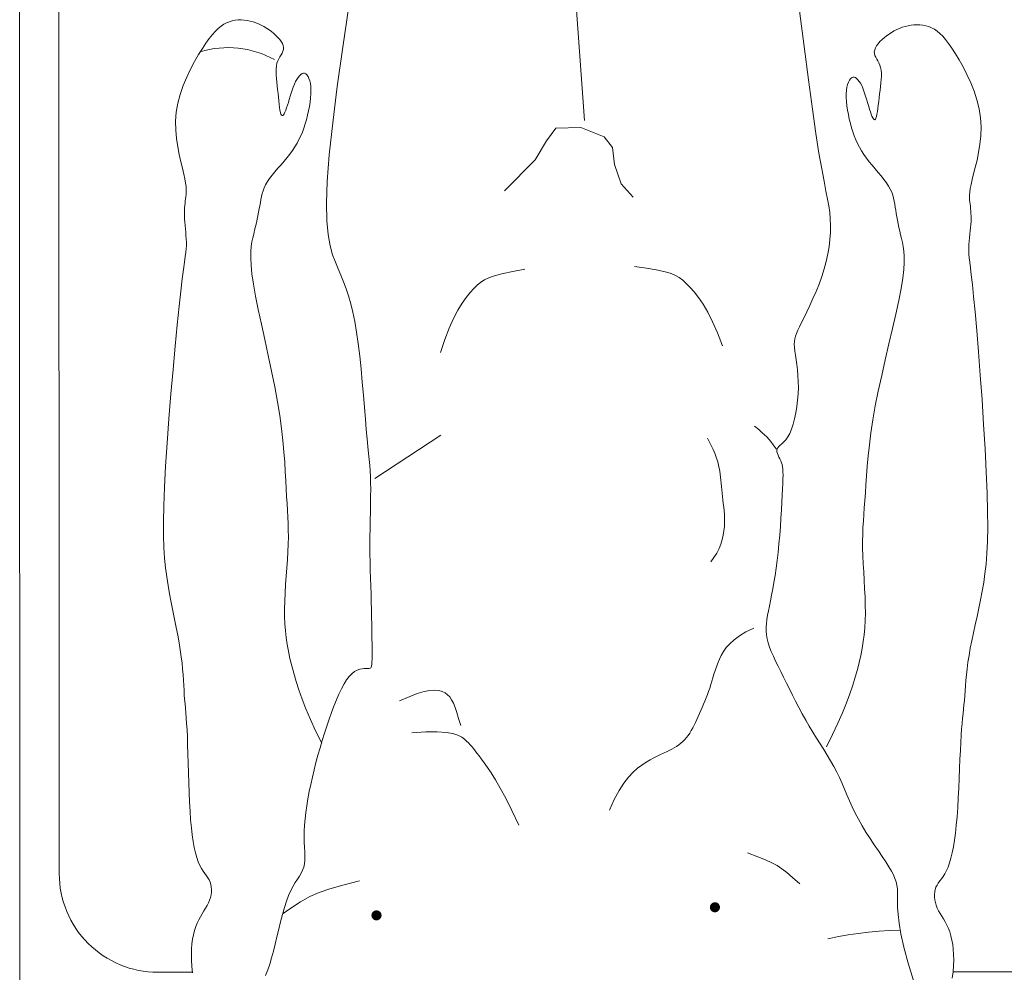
# Model space of a CAD drawing. Header units: millimetres. Extents: x 26866 to 1024070, y -428191 to 408885.
# Tile 168 of 248: x 201530 to 202129, y 389061 to 389641. Entities that reach past the tile are written whole.
import ezdxf

# ---------------------------------------------------------------- set-up
doc = ezdxf.new("R2010")
doc.units = ezdxf.units.MM
doc.header["$LTSCALE"] = 2
for name, color, linetype, lineweight in [('0_OPIS', 7, 'Continuous', 13), ('10', 7, 'Continuous', 9), ('3DPLAN_A_TABELKA POMIESZCZEŃ', 7, 'Continuous', 0), ('6', 253, 'Continuous', 0)]:
    doc.layers.add(name, color=color, linetype=linetype, lineweight=lineweight)
doc.layers.add('3DPLAN_A_KRESKOWANIE 1', color=253, linetype='Continuous')
doc.layers.add('3DPLAN_A_OPIS', color=8, linetype='Continuous')
doc.layers.add('FURNITURE ZD 1 500', color=7, linetype='Continuous', lineweight=13, true_color=0x9fa8a5)
doc.styles.add('ARIAL', font='arial.ttf')
pattern_1 = [(45, (23044.838, -26883.88), (-16.83798, 16.83798), [])]

# ---------------------------------------------------------------- blocks, each defined once
blk = doc.blocks.new('A$C7B9C5A86')
at = {"layer": '6', "color": 7}
for p, q in [((1.34108, 0.17024), (1.34574, 0.17048)), ((1.34574, 0.17048), (1.3507, 0.17063)), ((1.3507, 0.17063), (1.35613, 0.17069)), ((1.35613, 0.17069), (1.362, 0.17065)), ((1.362, 0.17065), (1.36824, 0.17056)), ((1.36824, 0.17056), (1.37478, 0.17044)), ((1.37478, 0.17044), (1.38153, 0.1703)), ((1.38153, 0.1703), (1.38842, 0.17017)), ((1.41604, 0.17016), (1.42276, 0.17031)), ((1.42276, 0.17031), (1.42941, 0.17049)), ((1.42941, 0.17049), (1.43597, 0.1707)), ((1.43597, 0.1707), (1.44245, 0.17091)), ((1.44245, 0.17091), (1.44885, 0.17111)), ((1.44885, 0.17111), (1.45518, 0.17129)), ((1.45518, 0.17129), (1.46141, 0.17144)), ((1.46141, 0.17144), (1.46747, 0.17156)), ((1.46747, 0.17156), (1.47329, 0.17164)), ((1.47329, 0.17164), (1.47878, 0.1717)), ((1.47878, 0.1717), (1.48386, 0.17173)), ((1.48386, 0.17173), (1.48844, 0.17174)), ((1.48844, 0.17174), (1.49245, 0.17173)), ((1.49245, 0.17173), (1.49579, 0.17171)), ((1.49579, 0.17171), (1.49842, 0.17166)), ((1.49842, 0.17166), (1.50039, 0.17157)), ((1.50039, 0.17157), (1.5018, 0.17139)), ((1.5018, 0.17139), (1.50274, 0.17111)), ((1.50274, 0.17111), (1.50331, 0.17068)), ((1.50331, 0.17068), (1.5036, 0.17007)), ((1.24646, 0.16166), (1.2571, 0.16278)), ((1.2571, 0.16278), (1.26791, 0.1638)), ((1.26791, 0.1638), (1.27858, 0.16473)), ((1.27858, 0.16473), (1.28886, 0.16559)), ((1.28886, 0.16559), (1.29845, 0.16637)), ((1.29845, 0.16637), (1.30709, 0.16711)), ((1.30709, 0.16711), (1.31457, 0.16779)), ((1.31457, 0.16779), (1.32103, 0.16841)), ((1.32103, 0.16841), (1.32669, 0.16898)), ((1.32669, 0.16898), (1.33177, 0.16948)), ((1.33177, 0.16948), (1.3365, 0.1699)), ((1.3365, 0.1699), (1.34108, 0.17024)), ((1.38842, 0.17017), (1.39539, 0.17008)), ((1.39539, 0.17008), (1.40234, 0.17004)), ((1.40234, 0.17004), (1.40923, 0.17007)), ((1.40923, 0.17007), (1.41604, 0.17016)), ((1.5036, 0.17007), (1.50369, 0.16925)), ((1.50369, 0.16819), (1.50367, 0.16686)), ((1.50367, 0.16686), (1.50374, 0.1653)), ((1.50369, 0.16925), (1.50369, 0.16819)), ((1.50374, 0.1653), (1.50396, 0.16354)), ((1.50396, 0.16354), (1.50441, 0.16161)), ((1.19701, 0.15244), (1.20342, 0.15428)), ((1.20342, 0.15428), (1.21042, 0.156)), ((1.21042, 0.156), (1.21815, 0.1576)), ((1.21815, 0.1576), (1.22673, 0.15908)), ((1.22673, 0.15908), (1.23624, 0.16043)), ((1.23624, 0.16043), (1.24646, 0.16166)), ((1.50441, 0.16161), (1.50518, 0.15956)), ((1.50518, 0.15956), (1.50635, 0.15742)), ((1.50635, 0.15742), (1.50801, 0.15522)), ((1.50801, 0.15522), (1.51022, 0.15302)), ((0.95832, 0.15292), (0.99205, 0.14787)), ((0.99205, 0.14787), (1.02443, 0.14332)), ((1.17466, 0.14401), (1.18001, 0.14627)), ((1.18001, 0.14627), (1.18544, 0.14843)), ((1.18544, 0.14843), (1.19106, 0.15048)), ((1.19106, 0.15048), (1.19701, 0.15244)), ((1.51022, 0.15302), (1.51305, 0.15083)), ((1.51305, 0.15083), (1.51646, 0.14867)), ((1.51646, 0.14867), (1.52038, 0.14653)), ((1.52038, 0.14653), (1.52476, 0.14443)), ((1.02443, 0.14332), (1.05434, 0.13952)), ((1.05434, 0.13952), (1.08071, 0.1367)), ((1.15567, 0.13742), (1.16302, 0.13943)), ((1.16302, 0.13943), (1.16916, 0.14168)), ((1.16916, 0.14168), (1.17466, 0.14401)), ((1.52476, 0.14443), (1.52953, 0.14235)), ((1.52953, 0.14235), (1.53462, 0.14031)), ((1.53462, 0.14031), (1.53998, 0.1383)), ((1.53998, 0.1383), (1.54553, 0.13632)), ((1.08071, 0.1367), (1.1027, 0.13504)), ((1.1027, 0.13504), (1.12062, 0.13445)), ((1.12062, 0.13445), (1.13504, 0.13476)), ((1.13504, 0.13476), (1.14653, 0.13581)), ((1.14653, 0.13581), (1.15567, 0.13742)), ((1.54553, 0.13632), (1.55123, 0.13439)), ((1.55123, 0.13439), (1.55705, 0.13249)), ((1.55705, 0.13249), (1.56296, 0.13066)), ((1.56296, 0.13066), (1.56894, 0.12888)), ((1.56894, 0.12888), (1.57497, 0.12717)), ((1.57497, 0.12717), (1.58103, 0.12554)), ((1.58103, 0.12554), (1.58709, 0.124)), ((1.58709, 0.124), (1.59315, 0.12255)), ((1.59315, 0.12255), (1.59916, 0.12121)), ((1.59916, 0.12121), (1.60511, 0.11998)), ((1.60511, 0.11998), (1.61096, 0.11888)), ((1.61096, 0.11888), (1.61668, 0.11793)), ((1.61668, 0.11793), (1.62225, 0.11713)), ((1.62225, 0.11713), (1.62762, 0.11651)), ((1.62762, 0.11651), (1.63278, 0.11606)), ((1.63278, 0.11606), (1.63769, 0.11582)), ((1.63769, 0.11582), (1.64233, 0.11578)), ((1.64233, 0.11578), (1.64669, 0.11588)), ((1.64669, 0.11588), (1.65078, 0.11604)), ((1.65078, 0.11604), (1.6546, 0.11621)), ((1.6546, 0.11621), (1.65816, 0.1163)), ((1.65816, 0.1163), (1.66146, 0.11625)), ((1.66146, 0.11625), (1.66451, 0.11597)), ((1.66451, 0.11597), (1.66731, 0.11541)), ((1.66731, 0.11541), (1.66988, 0.11451)), ((1.66988, 0.11451), (1.67232, 0.11331)), ((1.67232, 0.11331), (1.67475, 0.11186)), ((1.67475, 0.11186), (1.67727, 0.11022)), ((1.67727, 0.11022), (1.68001, 0.10845)), ((1.68001, 0.10845), (1.68308, 0.1066)), ((1.68308, 0.1066), (1.6866, 0.10473)), ((1.6866, 0.10473), (1.69067, 0.10289)), ((1.69067, 0.10289), (1.69538, 0.10114)), ((1.69538, 0.10114), (1.70064, 0.09947)), ((1.70064, 0.09947), (1.70631, 0.09786)), ((1.70631, 0.09786), (1.71227, 0.09632)), ((1.71227, 0.09632), (1.71839, 0.09481)), ((1.71839, 0.09481), (1.72454, 0.09334)), ((1.72454, 0.09334), (1.7306, 0.09188)), ((1.7306, 0.09188), (1.73643, 0.09043)), ((1.73643, 0.09043), (1.74192, 0.08897)), ((1.74192, 0.08897), (1.74708, 0.08743)), ((1.74708, 0.08743), (1.75191, 0.08574)), ((1.75191, 0.08574), (1.75644, 0.08384))]:
    blk.add_line(p, q, dxfattribs=at)
for points in [[(1.75895, 0.64942), (1.75365, 0.65003), (1.74862, 0.65042), (1.74386, 0.65058), (1.73937, 0.65053), (1.73516, 0.65028), (1.7312, 0.64983), (1.72751, 0.64918), (1.72406, 0.64836), (1.72087, 0.64735), (1.71792, 0.64619), (1.71519, 0.6449), (1.71262, 0.64353), (1.7102, 0.64213), (1.70788, 0.64075), (1.70563, 0.63942), (1.70341, 0.6382), (1.70119, 0.63713), (1.69893, 0.63625), (1.69666, 0.63557), (1.6944, 0.6351), (1.69217, 0.63484), (1.68999, 0.63479), (1.68789, 0.63497), (1.68589, 0.63537), (1.68401, 0.636), (1.68226, 0.63687), (1.68058, 0.63792), (1.67888, 0.63913), (1.67709, 0.64045), (1.67514, 0.64184), (1.67293, 0.64325), (1.6704, 0.64465), (1.66746, 0.64599), (1.66405, 0.64725), (1.66014, 0.6484), (1.65574, 0.64946), (1.65083, 0.65043), (1.6454, 0.65131), (1.63946, 0.6521), (1.63298, 0.65279), (1.62597, 0.65341), (1.61845, 0.65394), (1.61056, 0.6544), (1.60246, 0.6548), (1.59432, 0.65516), (1.58631, 0.65549), (1.5786, 0.65582), (1.57136, 0.65614), (1.56476, 0.65648), (1.55891, 0.65684), (1.55374, 0.65722), (1.54913, 0.65762), (1.54496, 0.65802), (1.54111, 0.65842), (1.53745, 0.6588), (1.53386, 0.65916), (1.53022, 0.65949), (1.52642, 0.65978), (1.52243, 0.66007), (1.51822, 0.66038), (1.51378, 0.66074), (1.50909, 0.66118), (1.50412, 0.66174), (1.49885, 0.66244), (1.49326, 0.66332), (1.48735, 0.66439), (1.48115, 0.66563), (1.47469, 0.66699), (1.46804, 0.66843), (1.46122, 0.66992), (1.45429, 0.6714), (1.44729, 0.67283), (1.44027, 0.67419), (1.4332, 0.67541), (1.42586, 0.67649), (1.41795, 0.67739), (1.40917, 0.67808), (1.39923, 0.67854), (1.38784, 0.67875), (1.37469, 0.67867), (1.3595, 0.67829), (1.34212, 0.67759), (1.32307, 0.67661), (1.30299, 0.67543), (1.28255, 0.67409), (1.2624, 0.67266), (1.24321, 0.67121), (1.22563, 0.66978), (1.21032, 0.66845), (1.19777, 0.66725), (1.18778, 0.66621), (1.17996, 0.66533), (1.17393, 0.66459), (1.16932, 0.66401), (1.16575, 0.66358), (1.16283, 0.6633), (1.1602, 0.66318), (1.15754, 0.6632), (1.15481, 0.66335), (1.15203, 0.66358), (1.14924, 0.66387), (1.14646, 0.6642), (1.14372, 0.66452), (1.14105, 0.6648), (1.13848, 0.66502), (1.13602, 0.66515), (1.13368, 0.6652), (1.13145, 0.66518), (1.12932, 0.66509), (1.12728, 0.66495), (1.12534, 0.66478), (1.12347, 0.66458), (1.12169, 0.66437), (1.11995, 0.66416), (1.11819, 0.66399), (1.1163, 0.6639), (1.11417, 0.66392), (1.11173, 0.66411), (1.10885, 0.6645), (1.10545, 0.66513), (1.10143, 0.66604), (1.09671, 0.66725), (1.09135, 0.66864), (1.08545, 0.67007), (1.07907, 0.67141), (1.07232, 0.67251), (1.06527, 0.67325), (1.05801, 0.67347), (1.05062, 0.67304), (1.0432, 0.67186), (1.03583, 0.67002), (1.0286, 0.66765), (1.02161, 0.66488), (1.01494, 0.66183), (1.00868, 0.65863), (1.00293, 0.65542), (0.99777, 0.65232), (0.99328, 0.64943), (0.98941, 0.64674), (0.98612, 0.64422), (0.98335, 0.64183), (0.98105, 0.63952), (0.97917, 0.63726), (0.97764, 0.63501), (0.97642, 0.63273), (0.97545, 0.63039), (0.97473, 0.62801), (0.97422, 0.62558), (0.97393, 0.62313), (0.97384, 0.62066), (0.97394, 0.6182), (0.97422, 0.61575), (0.97465, 0.61333), (0.97524, 0.61094), (0.97598, 0.6086), (0.97684, 0.60631), (0.97784, 0.60407), (0.97896, 0.60188), (0.9802, 0.59975), (0.98154, 0.59767), (0.98299, 0.59566), (0.98452, 0.59372), (0.98613, 0.59189), (0.98779, 0.59021), (0.98948, 0.58872), (0.99118, 0.58747), (0.99286, 0.58649), (0.99451, 0.58584), (0.99611, 0.58554), (0.99763, 0.58563), (0.99911, 0.58605), (1.00059, 0.5867), (1.00209, 0.58751), (1.00367, 0.5884), (1.00534, 0.58929), (1.00715, 0.59009), (1.00914, 0.59073), (1.01132, 0.59114), (1.01369, 0.59133), (1.01624, 0.59134), (1.01893, 0.59121), (1.02175, 0.59096), (1.02468, 0.59063), (1.02769, 0.59026), (1.03077, 0.58987), (1.03389, 0.5895), (1.03698, 0.58914), (1.03998, 0.58879), (1.04279, 0.58843), (1.04537, 0.58807), (1.04762, 0.58769), (1.04947, 0.58729), (1.05086, 0.58686), (1.05173, 0.58639), (1.0521, 0.58588), (1.05199, 0.58534), (1.05145, 0.58477), (1.05052, 0.58418), (1.04922, 0.58356), (1.0476, 0.58292), (1.04569, 0.58226), (1.04353, 0.58159), (1.04118, 0.5809), (1.03868, 0.58018), (1.03611, 0.57944), (1.03351, 0.57866), (1.03094, 0.57784), (1.02847, 0.57698), (1.02614, 0.57607), (1.02401, 0.57512), (1.02211, 0.57412), (1.02047, 0.57308), (1.01912, 0.57203), (1.01807, 0.57097), (1.01736, 0.5699), (1.01701, 0.56885), (1.01704, 0.56782), (1.01749, 0.56682), (1.01833, 0.56587), (1.01955, 0.565), (1.02113, 0.56422), (1.02305, 0.56355), (1.0253, 0.56302), (1.02785, 0.56265), (1.03069, 0.56245), (1.0338, 0.56245), (1.03712, 0.56263), (1.04062, 0.56297), (1.04422, 0.56348), (1.04789, 0.56412), (1.05157, 0.56489), (1.05521, 0.56578), (1.05875, 0.56676), (1.06216, 0.56783), (1.06544, 0.56901), (1.06861, 0.5703), (1.07171, 0.57172), (1.07474, 0.57329), (1.07772, 0.57501), (1.08068, 0.57691), (1.08365, 0.57901), (1.08662, 0.58129), (1.0896, 0.58371), (1.09256, 0.5862), (1.0955, 0.58869), (1.09839, 0.5911), (1.10123, 0.59337), (1.10399, 0.59542), (1.10667, 0.59719), (1.10924, 0.59864), (1.11174, 0.59978), (1.11419, 0.60066), (1.11661, 0.60135), (1.11904, 0.60189), (1.12149, 0.60233), (1.12399, 0.60273), (1.12657, 0.60313), (1.12926, 0.60357), (1.13203, 0.60406), (1.13489, 0.6046), (1.13781, 0.60517), (1.1408, 0.60579), (1.14383, 0.60644), (1.1469, 0.60713), (1.14999, 0.60783), (1.15313, 0.60855), (1.15646, 0.60921), (1.16019, 0.60974), (1.16448, 0.61005), (1.16953, 0.61006), (1.17553, 0.6097), (1.18266, 0.60888), (1.19111, 0.60753), (1.20098, 0.6056), (1.21207, 0.6032), (1.22408, 0.60045), (1.23671, 0.59749), (1.24968, 0.59445), (1.2627, 0.59148), (1.27547, 0.5887), (1.28769, 0.58624), (1.29914, 0.58423), (1.30979, 0.58261), (1.3197, 0.58134), (1.32889, 0.58036), (1.33742, 0.57959), (1.34531, 0.57899), (1.35262, 0.5785), (1.35938, 0.57805), (1.36565, 0.57759), (1.37153, 0.57714), (1.37712, 0.57671), (1.38255, 0.57634), (1.38792, 0.57603), (1.39335, 0.57582), (1.39895, 0.57572), (1.40484, 0.57576), (1.41108, 0.57595), (1.41763, 0.57625), (1.4244, 0.57662), (1.43129, 0.57702), (1.43821, 0.57739), (1.44508, 0.57771), (1.4518, 0.57792), (1.45828, 0.57798), (1.46446, 0.57785), (1.47039, 0.57752), (1.47614, 0.57699), (1.48179, 0.57627), (1.48742, 0.57535), (1.49309, 0.57422), (1.49888, 0.5729), (1.50487, 0.57137), (1.51114, 0.56962), (1.51775, 0.5676), (1.52477, 0.56524), (1.53226, 0.56246), (1.5403, 0.5592), (1.54896, 0.55538), (1.55829, 0.55094), (1.56838, 0.5458)], [(1.77507, 0.62191), (1.74657, 0.61318), (1.73337, 0.60964), (1.72248, 0.6072), (1.7136, 0.60565), (1.70641, 0.6048), (1.70061, 0.60445), (1.69589, 0.6044), (1.69193, 0.60444), (1.68847, 0.6044), (1.68536, 0.60421), (1.68246, 0.60382), (1.67968, 0.60318), (1.67688, 0.60225), (1.67395, 0.60098), (1.67078, 0.59933), (1.66724, 0.59724), (1.66324, 0.59469), (1.65884, 0.59177), (1.65411, 0.58858), (1.64911, 0.58522), (1.64394, 0.58179), (1.63866, 0.5784), (1.63334, 0.57515), (1.62807, 0.57214), (1.62291, 0.56945), (1.61785, 0.56703), (1.6129, 0.56482), (1.60802, 0.56274), (1.60322, 0.56073), (1.59848, 0.55872), (1.59379, 0.55662), (1.58914, 0.55438), (1.58452, 0.55194), (1.5799, 0.54932), (1.57528, 0.54655), (1.57063, 0.54367), (1.56593, 0.54072), (1.56117, 0.53772), (1.55634, 0.53472), (1.5514, 0.53176), (1.54636, 0.52885), (1.54124, 0.52601), (1.53608, 0.52324), (1.53092, 0.52055), (1.5258, 0.51793), (1.52076, 0.51539), (1.51584, 0.51293), (1.51106, 0.51055), (1.50648, 0.50826), (1.50208, 0.50608), (1.49787, 0.50405), (1.49383, 0.50219), (1.48997, 0.50053), (1.48628, 0.49911), (1.48276, 0.49796), (1.47939, 0.49709), (1.47616, 0.49655), (1.47303, 0.49629), (1.46992, 0.49629), (1.46677, 0.49652), (1.46351, 0.49694), (1.46008, 0.49752), (1.45641, 0.49822), (1.45243, 0.49902), (1.44811, 0.49989), (1.44342, 0.5008), (1.43838, 0.50173), (1.433, 0.50267), (1.42729, 0.5036), (1.42125, 0.5045), (1.41491, 0.50535), (1.40825, 0.50613), (1.40132, 0.50683), (1.39423, 0.50745), (1.38711, 0.50799), (1.38011, 0.50846), (1.37335, 0.50887), (1.36698, 0.50923), (1.36113, 0.50952), (1.35594, 0.50977), (1.35149, 0.50998), (1.34775, 0.51013), (1.3446, 0.5102), (1.34195, 0.51019), (1.3397, 0.51008), (1.33776, 0.50986), (1.33603, 0.5095), (1.33442, 0.50899), (1.33283, 0.50834), (1.33127, 0.50761), (1.32976, 0.50685), (1.32829, 0.50614), (1.3269, 0.50555), (1.32558, 0.50516), (1.32435, 0.50503), (1.32323, 0.50523), (1.32221, 0.50582), (1.32121, 0.50674), (1.32014, 0.50793), (1.3189, 0.50934), (1.31739, 0.51089), (1.31552, 0.51252), (1.31319, 0.51416), (1.31031, 0.51575), (1.3068, 0.51723), (1.30275, 0.51858), (1.29825, 0.51978), (1.2934, 0.52081), (1.28831, 0.52165), (1.28308, 0.52228), (1.27781, 0.52269), (1.27261, 0.52286), (1.26756, 0.52278), (1.2627, 0.52249), (1.25808, 0.52206), (1.25371, 0.52153), (1.24964, 0.52097), (1.2459, 0.52043), (1.24251, 0.51998), (1.23951, 0.51965), (1.2369, 0.51951), (1.23458, 0.51959), (1.23241, 0.51989), (1.23024, 0.52044), (1.22795, 0.52126), (1.2254, 0.52236), (1.22245, 0.52377), (1.21897, 0.5255), (1.21485, 0.52756), (1.21015, 0.52987), (1.20496, 0.53235), (1.19938, 0.53491), (1.19349, 0.53747), (1.18739, 0.53993), (1.18117, 0.54221), (1.17493, 0.54423), (1.16873, 0.54591), (1.16261, 0.54724), (1.15659, 0.54825), (1.15067, 0.54893), (1.14487, 0.54931), (1.13921, 0.54939), (1.1337, 0.54919), (1.12835, 0.54872), (1.12307, 0.54798), (1.11741, 0.54697), (1.11079, 0.54567), (1.10263, 0.54408), (1.09238, 0.54218), (1.07946, 0.53995), (1.0633, 0.53739), (1.04334, 0.53448), (1.01927, 0.53123), (0.9919, 0.5277), (0.96227, 0.52398)], [(1.71931, 0.60619), (1.7196, 0.59779), (1.72016, 0.58919), (1.72096, 0.58055), (1.72198, 0.57201), (1.72321, 0.56372), (1.72461, 0.55581), (1.72618, 0.54844), (1.72655, 0.54698)], [(1.68124, 0.52397), (1.67601, 0.51801), (1.67195, 0.51322), (1.66878, 0.5091), (1.66619, 0.50515), (1.66388, 0.50085), (1.66155, 0.49572), (1.65891, 0.48924), (1.65564, 0.4809)], [(1.32311, 0.5047), (1.31975, 0.50219), (1.31712, 0.50018), (1.315, 0.49846), (1.31317, 0.4968), (1.31141, 0.49501), (1.3095, 0.49288), (1.30723, 0.49019), (1.30437, 0.48672)], [(1.47054, 0.48616), (1.47373, 0.47966), (1.47695, 0.47427), (1.48019, 0.46985), (1.48344, 0.46628), (1.48668, 0.46342), (1.48992, 0.46113), (1.49312, 0.4593), (1.49629, 0.45778), (1.49942, 0.45646), (1.50249, 0.45529), (1.50551, 0.45424), (1.50849, 0.45329), (1.51142, 0.45239), (1.51431, 0.45153), (1.51715, 0.45067), (1.51994, 0.44979), (1.52269, 0.44885), (1.52539, 0.44786), (1.52806, 0.44683), (1.53069, 0.44577), (1.53329, 0.44469), (1.53585, 0.44359), (1.53839, 0.44248), (1.5409, 0.44138), (1.54338, 0.44029), (1.54583, 0.43919), (1.54823, 0.43809), (1.55056, 0.43696), (1.55281, 0.43581), (1.55497, 0.43461), (1.55702, 0.43337), (1.55894, 0.43206), (1.56074, 0.43068), (1.56241, 0.42923), (1.56396, 0.42769), (1.5654, 0.42607), (1.56676, 0.42435), (1.56802, 0.42253), (1.56921, 0.42061), (1.57034, 0.41858), (1.57141, 0.41643), (1.57247, 0.41415), (1.57357, 0.41175), (1.57474, 0.40919), (1.57604, 0.40649), (1.5775, 0.40362), (1.57916, 0.40059), (1.58108, 0.39737), (1.58331, 0.39397), (1.586, 0.39041), (1.5893, 0.38671), (1.59336, 0.38291), (1.59834, 0.37903), (1.6044, 0.37509), (1.6117, 0.37113), (1.62039, 0.36717)], [(1.23824, 0.4604), (1.22756, 0.45633), (1.21839, 0.45229), (1.21057, 0.44831), (1.20398, 0.44444), (1.19846, 0.44069), (1.19386, 0.43712), (1.19005, 0.43374), (1.18688, 0.4306), (1.18421, 0.42766), (1.18196, 0.42468), (1.18005, 0.42132), (1.17839, 0.41729), (1.17692, 0.41225), (1.17556, 0.40589), (1.17422, 0.39789), (1.17283, 0.38793)], [(1.41617, 0.45061), (1.41251, 0.45333), (1.4088, 0.45561), (1.40509, 0.45748), (1.40137, 0.45897), (1.39768, 0.46012), (1.39403, 0.46097), (1.39045, 0.46156), (1.38695, 0.46192), (1.38356, 0.46208), (1.38027, 0.46208), (1.37707, 0.46195), (1.37396, 0.46171), (1.37093, 0.46141), (1.36797, 0.46105), (1.36509, 0.46069), (1.36227, 0.46034), (1.3595, 0.46004), (1.35679, 0.45976), (1.35413, 0.45951), (1.35151, 0.45926), (1.34894, 0.45902), (1.34641, 0.45875), (1.34391, 0.45845), (1.34145, 0.45811), (1.339, 0.4577), (1.33648, 0.45717), (1.33378, 0.45646), (1.33082, 0.4555), (1.32747, 0.45423), (1.32365, 0.45259), (1.31925, 0.4505), (1.31418, 0.44792)], [(1.11567, 0.38685), (1.10484, 0.3771), (1.0888, 0.37165), (1.07488, 0.36991), (1.0662, 0.36314), (1.0585, 0.34391), (1.05889, 0.32336), (1.06932, 0.31548), (1.08492, 0.30624), (1.11041, 0.28107)], [(1.05257, 0.34673), (0.97693, 0.34129), (0.91928, 0.33745)], [(1.2437, 0.22829), (1.23284, 0.23185), (1.22349, 0.23545), (1.21549, 0.23906), (1.20872, 0.24262), (1.20303, 0.2461), (1.19827, 0.24945), (1.19431, 0.25265), (1.19099, 0.25564), (1.18819, 0.25844), (1.1858, 0.26132), (1.18373, 0.26458), (1.18189, 0.26853), (1.18019, 0.2735), (1.17852, 0.27979), (1.17681, 0.28772), (1.17495, 0.2976)], [(1.63283, 0.29253), (1.62077, 0.28682), (1.61065, 0.28173), (1.60225, 0.27721), (1.59536, 0.27323), (1.58974, 0.26973), (1.58519, 0.26668), (1.58149, 0.26404), (1.57842, 0.26175), (1.57579, 0.25978), (1.57351, 0.25807), (1.57151, 0.25654), (1.56973, 0.25514), (1.5681, 0.2538), (1.56656, 0.25247), (1.56504, 0.25107), (1.56349, 0.24954), (1.56185, 0.24778), (1.56023, 0.24552), (1.55871, 0.24246), (1.55742, 0.23829), (1.55647, 0.23271), (1.55596, 0.22542), (1.556, 0.21609), (1.5567, 0.20444)], [(1.55079, 0.24471), (1.54496, 0.24303), (1.54, 0.24152), (1.53583, 0.24009), (1.53237, 0.23869), (1.52953, 0.23723), (1.52722, 0.23566), (1.52537, 0.2339), (1.52388, 0.23189), (1.5227, 0.22955), (1.5219, 0.22678), (1.52157, 0.22344), (1.52182, 0.21944), (1.52274, 0.21465), (1.52442, 0.20896), (1.52696, 0.20225), (1.53047, 0.1944)], [(1.31178, 0.22837), (1.34733, 0.174)], [(1.75428, 0.02379), (1.74897, 0.02326), (1.74394, 0.02295), (1.73918, 0.02285), (1.7347, 0.02297), (1.73048, 0.02329), (1.72653, 0.0238), (1.72285, 0.02449), (1.71942, 0.02537), (1.71624, 0.02642), (1.71331, 0.02763), (1.71059, 0.02896), (1.70805, 0.03037), (1.70565, 0.0318), (1.70335, 0.03322), (1.70112, 0.03458), (1.69892, 0.03583), (1.69671, 0.03694), (1.69447, 0.03785), (1.69221, 0.03856), (1.68996, 0.03907), (1.68773, 0.03937), (1.68555, 0.03944), (1.68345, 0.0393), (1.68144, 0.03893), (1.67955, 0.03832), (1.67779, 0.03749), (1.67609, 0.03646), (1.67438, 0.03527), (1.67257, 0.03398), (1.67059, 0.03262), (1.66837, 0.03124), (1.66582, 0.02988), (1.66286, 0.02858), (1.65943, 0.02738), (1.6555, 0.02628), (1.65108, 0.02528), (1.64616, 0.02439), (1.64072, 0.02359), (1.63477, 0.0229), (1.62828, 0.02229), (1.62126, 0.02179), (1.61374, 0.02137), (1.60583, 0.02103), (1.59773, 0.02074), (1.58958, 0.0205), (1.58157, 0.02029), (1.57386, 0.02008), (1.56662, 0.01987), (1.56001, 0.01963), (1.55415, 0.01935), (1.54898, 0.01905), (1.54437, 0.01872), (1.54019, 0.01838), (1.53634, 0.01804), (1.53267, 0.01771), (1.52907, 0.01741), (1.52543, 0.01713), (1.52163, 0.01689), (1.51763, 0.01667), (1.51342, 0.01642), (1.50898, 0.01613), (1.50427, 0.01575), (1.49929, 0.01527), (1.49402, 0.01465), (1.48842, 0.01385), (1.48249, 0.01287), (1.47627, 0.01172), (1.4698, 0.01046), (1.46312, 0.00911), (1.45629, 0.00773), (1.44933, 0.00636), (1.44231, 0.00502), (1.43527, 0.00378), (1.42818, 0.00266), (1.42083, 0.00169), (1.4129, 0.00091), (1.40412, 0.00035), (1.39417, 0.00004), (1.38278, 0), (1.36963, 0.00027), (1.35445, 0.00088), (1.33709, 0.00184), (1.31805, 0.0031), (1.29799, 0.00458), (1.27757, 0.00623), (1.25744, 0.00795), (1.23828, 0.0097), (1.22072, 0.01138), (1.20543, 0.01295), (1.19291, 0.01433), (1.18293, 0.01551), (1.17512, 0.01652), (1.1691, 0.01734), (1.1645, 0.01799), (1.16094, 0.01848), (1.15803, 0.0188), (1.1554, 0.01896), (1.15274, 0.01898), (1.15, 0.01887), (1.14722, 0.01868), (1.14443, 0.01843), (1.14165, 0.01815), (1.1389, 0.01787), (1.13623, 0.01762), (1.13365, 0.01744), (1.13119, 0.01735), (1.12885, 0.01733), (1.12662, 0.01739), (1.12449, 0.01751), (1.12246, 0.01768), (1.12051, 0.01788), (1.11865, 0.0181), (1.11687, 0.01834), (1.11514, 0.01858), (1.11338, 0.01878), (1.11149, 0.0189), (1.10937, 0.0189), (1.10691, 0.01875), (1.10403, 0.01841), (1.10062, 0.01783), (1.09659, 0.01698), (1.09185, 0.01584), (1.08648, 0.01453), (1.08055, 0.01319), (1.07415, 0.01194), (1.06738, 0.01094), (1.06032, 0.01031), (1.05306, 0.0102), (1.04568, 0.01074), (1.03828, 0.01202), (1.03094, 0.01397), (1.02375, 0.01645), (1.0168, 0.01933), (1.01017, 0.02248), (1.00396, 0.02577), (0.99826, 0.02906), (0.99315, 0.03224), (0.9887, 0.0352), (0.98487, 0.03794), (0.98162, 0.04051), (0.97889, 0.04295), (0.97662, 0.04529), (0.97477, 0.04758), (0.97328, 0.04985), (0.97209, 0.05215), (0.97116, 0.0545), (0.97047, 0.05689), (0.97, 0.05933), (0.96975, 0.06178), (0.9697, 0.06425), (0.96983, 0.06671), (0.97014, 0.06916), (0.97062, 0.07157), (0.97124, 0.07395), (0.97201, 0.07628), (0.97291, 0.07856), (0.97394, 0.08078), (0.97509, 0.08296), (0.97636, 0.08507), (0.97774, 0.08712), (0.97921, 0.08911), (0.98078, 0.09103), (0.98241, 0.09284), (0.9841, 0.09449), (0.98581, 0.09595), (0.98752, 0.09718), (0.98922, 0.09813), (0.99088, 0.09876), (0.99248, 0.09903), (0.994, 0.09892), (0.99548, 0.09849), (0.99694, 0.09781), (0.99844, 0.09698), (1, 0.09606), (1.00166, 0.09515), (1.00345, 0.09432), (1.00543, 0.09365), (1.00761, 0.09321), (1.00998, 0.09299), (1.01252, 0.09294), (1.01521, 0.09303), (1.01804, 0.09324), (1.02097, 0.09352), (1.02399, 0.09385), (1.02708, 0.09419), (1.0302, 0.09452), (1.0333, 0.09483), (1.03629, 0.09514), (1.03912, 0.09545), (1.0417, 0.09577), (1.04395, 0.09612), (1.04581, 0.09649), (1.04721, 0.0969), (1.04809, 0.09736), (1.04846, 0.09786), (1.04836, 0.0984), (1.04783, 0.09898), (1.0469, 0.09959), (1.04562, 0.10023), (1.04401, 0.10089), (1.04211, 0.10158), (1.03996, 0.10228), (1.03761, 0.10301), (1.03513, 0.10376), (1.03257, 0.10454), (1.02998, 0.10536), (1.02743, 0.10622), (1.02496, 0.10711), (1.02265, 0.10806), (1.02054, 0.10904), (1.01865, 0.11007), (1.01703, 0.11113), (1.01569, 0.1122), (1.01466, 0.11328), (1.01396, 0.11436), (1.01363, 0.11542), (1.01368, 0.11645), (1.01414, 0.11744), (1.01499, 0.11837), (1.01623, 0.11923), (1.01782, 0.11998), (1.01975, 0.12062), (1.022, 0.12112), (1.02456, 0.12145), (1.02741, 0.12161), (1.03051, 0.12156), (1.03383, 0.12134), (1.03732, 0.12094), (1.04092, 0.12038), (1.04458, 0.11968), (1.04824, 0.11886), (1.05187, 0.11792), (1.05539, 0.11688), (1.05878, 0.11576), (1.06205, 0.11453), (1.06521, 0.1132), (1.06828, 0.11173), (1.07128, 0.11012), (1.07424, 0.10835), (1.07718, 0.1064), (1.08011, 0.10426), (1.08304, 0.10193), (1.08598, 0.09947), (1.08891, 0.09694), (1.09181, 0.09441), (1.09467, 0.09196), (1.09747, 0.08965), (1.1002, 0.08755), (1.10285, 0.08574), (1.10541, 0.08426), (1.10789, 0.08308), (1.11033, 0.08215), (1.11274, 0.08143), (1.11515, 0.08085), (1.1176, 0.08038), (1.12009, 0.07994), (1.12267, 0.07951), (1.12534, 0.07903), (1.12811, 0.0785), (1.13096, 0.07792), (1.13388, 0.07729), (1.13685, 0.07663), (1.13988, 0.07593), (1.14293, 0.07521), (1.14601, 0.07445), (1.14914, 0.07369), (1.15247, 0.07298), (1.15618, 0.07239), (1.16047, 0.07202), (1.16552, 0.07193), (1.17152, 0.07221), (1.17866, 0.07292), (1.18713, 0.07414), (1.19703, 0.07592), (1.20815, 0.07816), (1.2202, 0.08073), (1.23288, 0.08351), (1.24589, 0.08635), (1.25895, 0.08913), (1.27176, 0.09172), (1.28402, 0.09399), (1.2955, 0.09583), (1.30618, 0.09729), (1.3161, 0.09841), (1.3253, 0.09926), (1.33384, 0.09989), (1.34174, 0.10038), (1.34906, 0.10076), (1.35583, 0.10111), (1.3621, 0.10148), (1.36798, 0.10184), (1.37358, 0.10218), (1.37902, 0.10248), (1.38439, 0.1027), (1.38983, 0.10283), (1.39543, 0.10285), (1.40131, 0.10272), (1.40755, 0.10244), (1.4141, 0.10204), (1.42086, 0.10157), (1.42774, 0.10107), (1.43466, 0.10059), (1.44152, 0.10017), (1.44823, 0.09986), (1.45471, 0.09971), (1.4609, 0.09975), (1.46683, 0.09999), (1.47259, 0.10042), (1.47825, 0.10106), (1.48389, 0.1019), (1.48957, 0.10294), (1.49539, 0.10418), (1.5014, 0.10562), (1.50769, 0.10727), (1.51433, 0.10919), (1.52138, 0.11145), (1.52892, 0.11412), (1.53701, 0.11726), (1.54572, 0.12095), (1.55512, 0.12525), (1.56528, 0.13024)], [(1.67866, 0.16127), (1.68213, 0.14769), (1.6851, 0.13698), (1.68806, 0.12821), (1.69147, 0.1204), (1.69581, 0.11262), (1.70155, 0.1039), (1.70544, 0.09848)]]:
    blk.add_lwpolyline(points, dxfattribs=at)
at = {"layer": '6', "color": 7, "const_width": 0.00407}
for points in [[(1.70042, 0.45611, 1), (1.70052, 0.45188, 1)], [(1.70697, 0.17743, 1), (1.70707, 0.1732, 1)]]:
    blk.add_lwpolyline(points, format="xyb", close=True, dxfattribs=at)
at = {"layer": '6', "color": 7}
blk.add_arc((1.07132, 0.05342), 0.07884, 150.95634, 197.02412, dxfattribs=at)
blk = doc.blocks.new('A$C54E51C45')
at = {"layer": '10'}
blk.add_lwpolyline([(1.72773, 1.37177), (1.9297, 0.68068), (0.20197, 0.17575), (0, 0.86684)], close=True, dxfattribs=at)
for points in [[(0.27587, 0.22235, -0.414214), (0.20145, 0.26311), (0.0466, 0.79294, -0.414214), (0.08736, 0.86737), (1.26221, 1.21072, -0.414214), (1.33664, 1.16996), (1.35572, 1.10467, -0.414214)], [(1.48558, 0.66033), (1.49148, 0.64012, -0.414214), (1.45072, 0.5657), (0.27587, 0.22235, -0.414214)]]:
    blk.add_lwpolyline(points, format="xyb", dxfattribs=at)
at = {"layer": '10', "xscale": 0.7391716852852, "yscale": 0.7391716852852, "zscale": 0.7391716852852, "rotation": 16.29110475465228}
blk.add_blockref('A$C7B9C5A86', (0.2462, 0.27984), dxfattribs=at)
blk = doc.blocks.new('kondygnacja -1')
at = {"layer": '3DPLAN_A_KRESKOWANIE 1'}
h = blk.add_hatch(dxfattribs=at)
h.set_pattern_fill('ANSI31', color=256, scale=7.5, style=0)
h.set_pattern_definition(pattern_1)
h.paths.add_polyline_path([(31677.485, -24430.84), (30214.868, -24430.84), (30214.868, -24470.84), (30429.606, -24470.84), (30429.606, -24477.84), (30447.606, -24477.84), (30447.606, -24818.84), (30476.606, -24818.84), (30476.606, -24470.84), (31012.606, -24470.84), (31012.606, -24478.84), (31079.606, -24478.84), (31079.606, -24470.84), (31638.606, -24470.84), (31638.606, -25036.84), (31079.606, -25036.84), (31079.606, -25028.84), (31012.606, -25028.84), (31012.606, -25036.84), (30611.38, -25036.84), (30611.38, -25072.84), (31023.606, -25072.84), (31034.606, -25082.84), (31034.606, -25330.84), (31023.606, -25340.84), (30831.396, -25340.84, -0.038531), (30832.58, -25356.183), (30832.58, -25371.84), (31079.606, -25371.84), (31079.606, -25072.84), (31638.606, -25072.84), (31638.606, -25943.84), (30832.58, -25943.84), (30832.58, -26009.84), (31677.485, -26009.84)])
h.paths.add_polyline_path([(30682.606, -26009.84), (30832.58, -26009.84), (30832.58, -25943.84), (30760.606, -25943.84), (30760.606, -25454.668), (30735.606, -25464.584), (30735.606, -25943.84), (30682.606, -25943.84)])
h.paths.add_polyline_path([(30679.606, -25371.84), (30735.606, -25371.84), (30735.606, -25464.584), (30760.606, -25454.668), (30760.606, -25371.84), (30832.58, -25371.84), (30832.58, -25356.183, 0.038531), (30831.396, -25340.84), (30679.606, -25340.84)])
h.paths.add_polyline_path([(30355.83, -25371.84), (30425.606, -25371.84), (30425.606, -25379.84), (30463.606, -25379.84), (30463.606, -25424.739), (30471.606, -25424.739), (30471.606, -25395.84), (30533.606, -25395.84), (30533.606, -25371.84), (30576.606, -25371.84), (30576.606, -25341.84), (30472.606, -25341.84), (30472.606, -25326.84), (30427.606, -25326.84), (30427.606, -25341.84), (30355.83, -25341.84)])
h.paths.add_polyline_path([(30456.606, -25936.84), (30425.606, -25936.84), (30425.606, -25945.84), (30380.606, -25945.84), (30380.606, -26009.84), (30512.606, -26009.84), (30512.606, -25943.84), (30466.606, -25943.84), (30466.606, -25712.84), (30456.606, -25712.84)])
h.paths.add_polyline_path([(28888.606, -25941.84), (28888.606, -26009.84), (29013.606, -26009.84), (29013.606, -25941.84)])
h.paths.add_polyline_path([(28591.166, -26009.84), (28591.166, -25944.84), (28547.606, -25944.84), (28547.606, -26009.84)])
h.paths.add_polyline_path([(28624.606, -25870.534), (28654.797, -25870.534), (28654.797, -25924.534), (28624.606, -25924.534), (28624.606, -25944.84), (28591.166, -25944.84), (28591.166, -26009.84), (28713.606, -26009.84), (28713.606, -25941.84), (28672.606, -25941.84), (28672.606, -25932.84), (28657.606, -25932.84), (28657.606, -25716.84), (28624.606, -25716.84)])
h.paths.add_polyline_path([(28372.606, -25944.84), (28328.606, -25944.84), (28328.606, -25907.84), (28282.606, -25907.84), (28282.606, -25944.84), (28248.606, -25944.84), (28248.606, -26009.84), (28372.606, -26009.84)])
h.paths.add_polyline_path([(28092.606, -25563.84), (28054.606, -25563.84), (28054.606, -25383.84), (28067.602, -25383.84), (28067.606, -25375.84), (28340.606, -25375.84), (28340.606, -25341.84), (28070.606, -25341.84), (28070.606, -25332.84), (28030.606, -25332.84), (28030.606, -25395.598), (28048.707, -25395.598), (28048.707, -25449.598), (28030.606, -25449.598), (28030.606, -26009.84), (28073.606, -26009.84), (28073.606, -25944.84), (28054.606, -25944.84), (28054.606, -25668.84), (28092.606, -25668.84)])
h.paths.add_polyline_path([(27949.606, -25495.746), (27949.606, -25507.746), (27983.295, -25507.746), (27983.295, -25521.746), (27949.606, -25521.746), (27949.606, -25531.84), (27999.606, -25531.84), (27999.606, -25934.84), (27982.606, -25934.84), (27982.606, -25942.84), (27947.606, -25942.84), (27947.606, -26009.84), (28026.624, -26009.84), (28026.624, -25449.598), (27999.606, -25449.598), (27999.606, -25463.84), (27949.606, -25463.84), (27949.606, -25481.746), (27983.295, -25481.746), (27983.295, -25495.746)])
h.paths.add_polyline_path([(27982.606, -25361.84), (27952.606, -25361.84), (27952.606, -25332.84), (28026.624, -25332.84), (28026.624, -25395.598), (27999.606, -25395.598), (27999.606, -25377.84), (27982.606, -25377.84)])
h.paths.add_polyline_path([(26818.606, -25892.84), (26781.485, -25892.84), (26781.485, -26009.84), (26894.541, -26009.84), (26894.541, -25942.84), (26830.606, -25942.84), (26830.606, -25930.84), (26818.606, -25930.84)])
h.paths.add_polyline_path([(26894.541, -26009.84), (27115.936, -26009.84), (27115.936, -25942.84), (26894.541, -25942.84)])
h.paths.add_polyline_path([(27115.936, -25942.84), (27115.936, -26009.84), (27466.606, -26009.84), (27466.606, -25942.84), (27427.606, -25942.84), (27427.606, -25933.84), (27384.606, -25933.84), (27384.606, -25942.84)])
h.paths.add_polyline_path([(27641.606, -25942.84), (27641.606, -26009.84), (27802.606, -26009.84), (27802.606, -25942.84)])
h.paths.add_polyline_path([(30621.105, -25040.467), (30688.374, -25040.467), (30688.374, -25072.867), (30621.105, -25072.867)], flags=24)
h = blk.add_hatch(dxfattribs=at)
h.set_pattern_fill('ANSI31', color=256, scale=7.5, style=0)
h.set_pattern_definition(pattern_1)
h.paths.add_polyline_path([(29010.606, -24430.84), (28888.606, -24430.84), (28888.606, -24472.84), (29010.606, -24472.84)])
h.paths.add_polyline_path([(29275.573, -25037.84), (29257.606, -25037.84), (29257.606, -24471.84), (29273.606, -24471.84), (29273.606, -24468.84), (29303.606, -24468.84), (29303.606, -24430.84), (29185.606, -24430.84), (29185.606, -24471.84), (29228.606, -24471.84), (29228.606, -25049.84), (29175.018, -25049.84), (29175.018, -25053.062, 0.060091), (29177.886, -25076.84), (29272.378, -25076.84)])
h.paths.add_polyline_path([(29273.606, -25072.84), (29380.606, -25072.84), (29380.606, -25037.84), (29275.573, -25037.84), (29272.378, -25076.84), (29273.606, -25076.84)])
h.paths.add_polyline_path([(29498.606, -25037.84), (29480.606, -25037.84), (29480.606, -25072.84), (29708.606, -25072.84), (29708.606, -25039.85), (29536.606, -25039.85), (29536.606, -24939.85), (29498.606, -24939.85)])
h.paths.add_polyline_path([(29566.606, -24430.84), (29473.606, -24430.84), (29473.606, -24468.84), (29498.606, -24468.84), (29498.606, -24727.874), (29524.775, -24727.874), (29524.775, -24781.874), (29498.606, -24781.874), (29498.606, -24826.85), (29536.606, -24826.85), (29536.606, -24470.85), (29566.606, -24470.85)])
h.paths.add_polyline_path([(29736.606, -24430.84), (29736.606, -24470.85), (29828.606, -24470.85), (29828.606, -24472.85), (29873.606, -24472.85), (29873.606, -24470.85), (30016.865, -24470.85), (30016.865, -24430.84)])
h.paths.add_polyline_path([(30016.865, -24470.85), (30112.842, -24470.85), (30112.842, -24430.84), (30016.865, -24430.84)])
h.paths.add_polyline_path([(29864.606, -25141.84), (29835.606, -25141.84), (29835.606, -25153.062), (29864.606, -25153.062)])
h.paths.add_polyline_path([(29864.606, -25087.84), (29880.606, -25069.84), (30213.451, -25069.84, 0.042168), (30214.868, -25053.062), (30214.868, -25041.84), (30178.606, -25041.84), (30178.606, -24470.84), (30214.868, -24470.84), (30214.868, -24430.84), (30112.842, -24430.84), (30112.842, -24470.85), (30115.606, -24470.85), (30115.606, -24477.85), (30159.606, -24477.85), (30159.606, -25039.85), (29899.606, -25039.85), (29899.606, -25026.85), (29826.606, -25026.85), (29826.606, -25039.85), (29803.606, -25039.85), (29803.606, -25072.84), (29819.606, -25072.84), (29835.606, -25088.84), (29835.606, -25153.062), (29864.606, -25153.062)])
h.paths.add_polyline_path([(29463.606, -25369.84), (29509.606, -25369.84), (29509.606, -25408.84), (29538.606, -25408.84), (29538.606, -25366.84), (29765.606, -25366.84), (29765.606, -25448.84), (29937.606, -25448.84), (29937.606, -25366.84), (30091.056, -25366.84), (30091.056, -25356.183, -0.035999), (30092.09, -25341.84), (29880.606, -25341.84), (29864.606, -25325.84), (29864.606, -25261.84), (29835.606, -25261.84), (29835.606, -25325.84), (29819.606, -25341.84), (29463.606, -25341.84)])
h.paths.add_polyline_path([(30252.83, -25342.153), (30252.83, -25341.84), (30092.09, -25341.84, 0.035999), (30091.056, -25356.183), (30091.056, -25366.84), (30152.606, -25366.84), (30152.606, -25937.84), (30091.056, -25937.84), (30091.056, -26009.84), (30210.606, -26009.84), (30210.606, -25945.84), (30180.606, -25945.84), (30180.606, -25371.84), (30252.83, -25371.84), (30252.83, -25350.577), (30252.33, -25350.577), (30252.33, -25342.153)])
h.paths.add_polyline_path([(30081.987, -25665.134), (30231.695, -25665.134), (30231.695, -25700.215), (30081.987, -25700.215)], flags=9)
h.paths.add_polyline_path([(29875.606, -25931.84), (29829.606, -25931.84), (29829.606, -25937.84), (29781.606, -25937.84), (29781.606, -26009.84), (29917.606, -26009.84), (29917.606, -25937.84), (29875.606, -25937.84)])
h.paths.add_polyline_path([(29611.606, -26009.84), (29611.606, -25937.84), (29538.606, -25937.84), (29538.606, -25683.804), (29507.606, -25683.804), (29507.606, -25943.84), (29482.606, -25943.84), (29482.606, -26009.84)])
h.paths.add_polyline_path([(29282.811, -25653.753), (29568.722, -25653.753), (29568.722, -25738.674), (29282.811, -25738.674)], flags=9)
h.paths.add_polyline_path([(29479.606, -25623.84), (29507.606, -25623.84), (29507.606, -25683.804), (29538.606, -25683.804), (29538.606, -25498.84), (29509.606, -25498.84), (29509.606, -25608.84), (29479.606, -25608.84)])
h.paths.add_polyline_path([(29389.606, -25608.84), (29262.167, -25608.84), (29262.167, -25623.84), (29389.606, -25623.84)])
h.paths.add_polyline_path([(29312.606, -25943.84), (29275.606, -25943.84), (29275.606, -25936.84), (29262.167, -25936.84), (29262.167, -26009.84), (29312.606, -26009.84)])
h.paths.add_polyline_path([(29188.606, -26009.84), (29262.167, -26009.84), (29262.167, -25936.84), (29256.606, -25936.84), (29256.606, -25683.804), (29227.606, -25683.804), (29227.606, -25941.84), (29188.606, -25941.84)])
h.paths.add_polyline_path([(29227.606, -25683.804), (29256.606, -25683.804), (29256.606, -25623.84), (29262.167, -25623.84), (29262.167, -25608.84), (29259.606, -25608.84), (29259.606, -25369.84), (29262.167, -25369.84), (29262.167, -25356.183, 0.056395), (29259.639, -25333.84), (29224.606, -25333.84), (29224.606, -25341.84), (29157.606, -25341.84), (29157.606, -25371.84), (29227.606, -25371.84)])
h.paths.add_polyline_path([(29373.606, -25341.84), (29270.606, -25341.84), (29270.606, -25333.84), (29259.639, -25333.84, -0.056395), (29262.167, -25356.183), (29262.167, -25369.84), (29373.606, -25369.84)])
h.paths.add_polyline_path([(30170.106, -24766.995), (30186.534, -24766.995), (30186.534, -24786.995), (30170.106, -24786.995)], flags=24)
h.paths.add_polyline_path([(29566.123, -25338.582), (29633.392, -25338.582), (29633.392, -25370.982), (29566.123, -25370.982)], flags=24)
h.paths.add_polyline_path([(29957.208, -25338.582), (30024.477, -25338.582), (30024.477, -25370.982), (29957.208, -25370.982)], flags=24)
h.paths.add_polyline_path([(30179.863, -25902.326), (30243.82, -25902.326), (30243.82, -25910.462), (30179.863, -25910.462)], flags=24)
at = {"layer": 'FURNITURE ZD 1 500', "lineweight": 0, "xscale": 100, "yscale": 100, "zscale": 100, "rotation": 253.7325219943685}
blk.add_blockref('A$C54E51C45', (29141.7, -25732.803), dxfattribs=at)
at = {"layer": '3DPLAN_A_OPIS', "color": 1, "lineweight": 30, "style": 'ARIAL'}
for tag, p in [('PRZESUNIĘCIE_WEJŚCIA', (27655.165, -24535.333)), ('WYŁĄCZONE', (27007.179, -24723.982)), ('Z_OPRACOWANIA', (26996.84, -24746.417)), ('WYŁĄCZONE', (30803.053, -24760.867)), ('Z_OPRACOWANIA', (30792.713, -24783.301)), ('WYŁĄCZONE', (28894.898, -24826.593)), ('Z_OPRACOWANIA', (28884.559, -24849.027)), ('POWIĘKSZENIE_WEJŚCIA', (28313.679, -25144.412)), ('POWIĘKSZENIE_WEJŚCIA', (29600.622, -25191.363)), ('POWIĘKSZENIE_WEJŚCIA', (28011.449, -25235.417)), ('WYŁĄCZONE', (29754.423, -25678.169)), ('Z_OPRACOWANIA', (29744.084, -25700.603)), ('WYJŚCIE_EWAKUACYJNE', (27763.791, -26106.068))]:
    blk.add_attdef(tag, p, '', height=12, dxfattribs=at)
at = {"layer": '3DPLAN_A_OPIS', "color": 0, "lineweight": 30, "style": 'ARIAL'}
for tag, p in [('UGUL_1', (29350.296, -24586.012)), ('UGUL_2', (29622.921, -24586.012)), ('UGUL_3', (29833.15, -24586.012))]:
    blk.add_attdef(tag, p, '', height=12, dxfattribs=at)
at = {"layer": '3DPLAN_A_TABELKA POMIESZCZEŃ', "ltscale": 0.5, "style": 'ARIAL'}
for tag, p in [('KURTYNA', (27861.913, -26064.849)), ('POWIETRZNA', (27861.913, -26084.562))]:
    blk.add_attdef(tag, p, '', height=12, dxfattribs=at)

msp = doc.modelspace()

# ---------------------------------------------------------------- block references
at = {"layer": '0_OPIS', "xscale": 10, "yscale": 10, "zscale": 10}
msp.add_blockref('kondygnacja -1', (-90000, 648000), dxfattribs=at)

doc.saveas('drawing.dxf')
